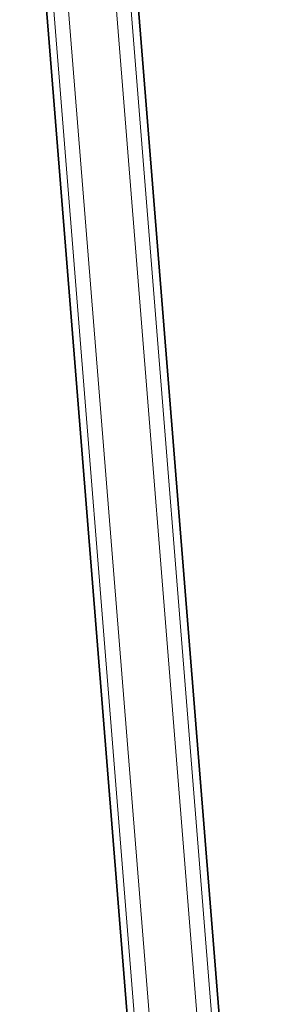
# Model space of a CAD drawing. Header units: millimetres. Extents: x -234 to 1726, y -356 to 1749.
# Tile 12 of 202: x 1309 to 1382, y 925 to 1193. Entities that reach past the tile are written whole.
import ezdxf

# ---------------------------------------------------------------- set-up
doc = ezdxf.new("R2010")
doc.units = ezdxf.units.MM
for name, color, linetype, lineweight in [('Spigoli nascosti(ISO)', 7, 'Continuous', 18), ('Spigoli tangenti nascosti(ISO)', 7, 'Continuous', 18), ('Spigoli visibili(ISO)', 7, 'Continuous', 35)]:
    doc.layers.add(name, color=color, linetype=linetype, lineweight=lineweight)

msp = doc.modelspace()

# ---------------------------------------------------------------- linework, layer by layer
at = {"layer": 'Spigoli nascosti(ISO)'}
for p, q in [((1360.67, 664.09), (1310.73, 1286.5)), ((1381.6, 665.76), (1331.75, 1287.12))]:
    msp.add_line(p, q, dxfattribs=at)
at = {"layer": 'Spigoli tangenti nascosti(ISO)'}
for p, q in [((1314.6, 1288.3), (1364.66, 664.41)), ((1327.61, 1288.71), (1377.62, 665.44))]:
    msp.add_line(p, q, dxfattribs=at)
at = {"layer": 'Spigoli visibili(ISO)'}
for p, q in [((1340.46, 891), (1308.73, 1286.45)), ((1365.53, 891.07), (1333.75, 1287.18))]:
    msp.add_line(p, q, dxfattribs=at)

doc.saveas('drawing.dxf')
